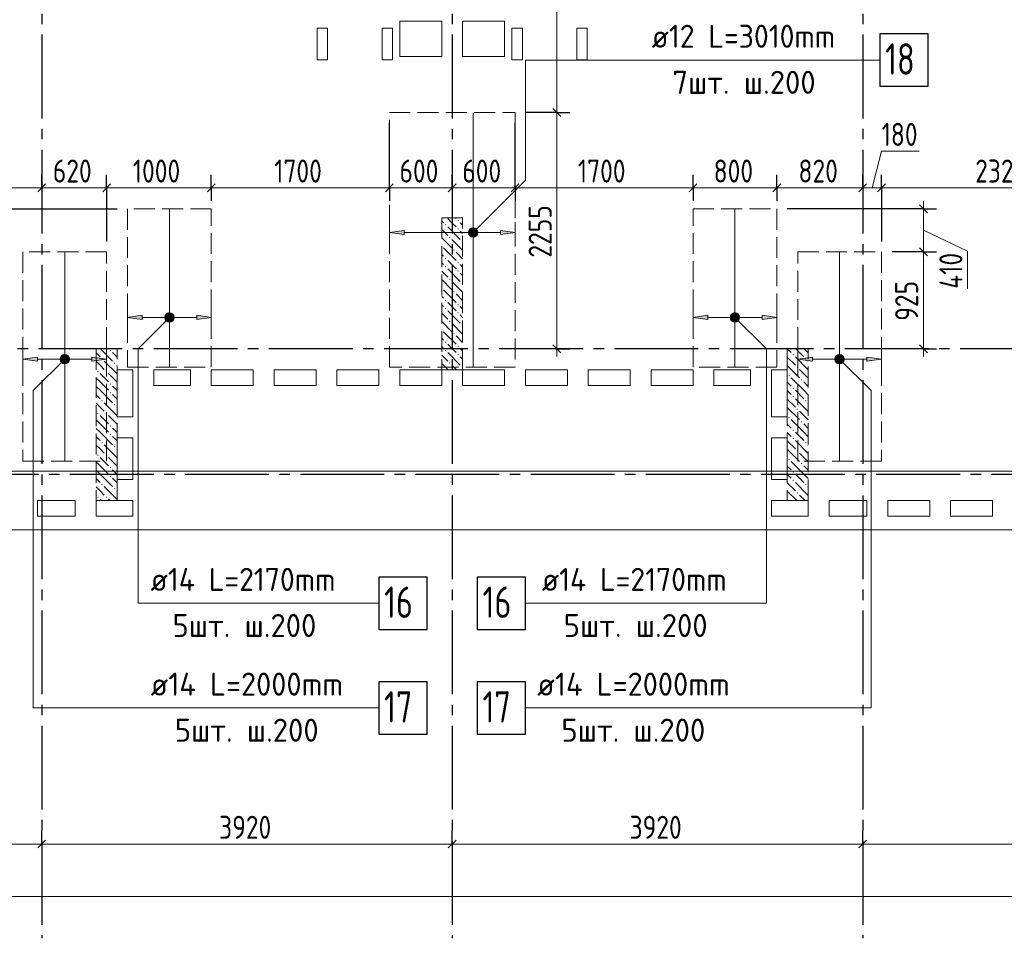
# Model space of a CAD drawing. Header units: millimetres. Extents: x 0 to 61017, y 0 to 42000.
# Tile 13 of 24: x 34630 to 44032, y 15970 to 24742. Entities that reach past the tile are written whole.
import ezdxf

# ---------------------------------------------------------------- set-up
doc = ezdxf.new("R2010")
doc.units = ezdxf.units.MM
doc.linetypes.add('______2', pattern=[270, 200, -70])
doc.linetypes.add('______5', pattern=[1100, 800, -100, 100, -100])
for name, color, linetype, lineweight in [('Standard', 7, 'Continuous', 25), ('ДОП Верх по У', 7, 'Continuous', 25), ('ЖБ Пилон', 180, 'Continuous', 25), ('Оси', 40, '______5', 18), ('Позиционная метка номер позиции', 7, 'Continuous', 13), ('Примечания', 7, 'Continuous', 25)]:
    doc.layers.add(name, color=color, linetype=linetype, lineweight=lineweight)
doc.layers.add('ЖБ Перекрытие верхний уровень', color=7, linetype='Continuous', lineweight=25, true_color=0xe0e0ff)
doc.styles.add('GOST 2.304-81', font='txt')
doc.styles.add('ISOCPEUR', font='txt')

msp = doc.modelspace()

# ---------------------------------------------------------------- hatches: boundary and pattern name
at = {"layer": 'ДОП Верх по У', "linetype": 'Continuous', "lineweight": 13, "transparency": 33554687}
for points in [[(38300, 22690), (38160, 22710), (38300, 22730)], [(35800, 21880), (35660, 21900), (35800, 21920)], [(41200, 21880), (41060, 21900), (41200, 21920)], [(34800, 21480), (34660, 21500), (34800, 21520)], [(42200, 21480), (42060, 21500), (42200, 21520)]]:
    msp.add_hatch(color=7, dxfattribs=at).paths.add_polyline_path(points, flags=16)
for points in [[(38927.7, 22691.3), (38927.7, 22728.8), (38922.5, 22710)], [(38927.7, 22728.8), (38941.2, 22677.8), (38941.2, 22742.3)], [(38927.7, 22728.8), (38927.7, 22691.3), (38941.2, 22677.8)], [(38941.2, 22742.3), (38960, 22672.5), (38960, 22747.5)], [(38941.2, 22742.3), (38941.2, 22677.8), (38960, 22672.5)], [(38960, 22747.5), (38960, 22672.5), (38978.7, 22677.8)], [(38960, 22747.5), (38978.7, 22677.8), (38978.7, 22742.3)], [(38978.7, 22742.3), (38978.7, 22677.8), (38992.2, 22691.3)], [(38978.7, 22742.3), (38992.2, 22691.3), (38992.2, 22728.8)], [(38992.2, 22728.8), (38992.2, 22691.3), (38997.5, 22710)], [(39220, 22690), (39360, 22710), (39220, 22730)], [(36027.7, 21881.2), (36027.7, 21918.8), (36022.5, 21900)], [(36027.7, 21918.8), (36041.2, 21867.7), (36041.2, 21932.3)], [(36027.7, 21918.8), (36027.7, 21881.2), (36041.2, 21867.7)], [(36041.2, 21932.3), (36060, 21862.5), (36060, 21937.5)], [(36041.2, 21932.3), (36041.2, 21867.7), (36060, 21862.5)], [(36060, 21937.5), (36060, 21862.5), (36078.7, 21867.7)], [(36060, 21937.5), (36078.7, 21867.7), (36078.7, 21932.3)], [(36078.7, 21932.3), (36078.7, 21867.7), (36092.2, 21881.2)], [(36078.7, 21932.3), (36092.2, 21881.2), (36092.2, 21918.8)], [(36092.2, 21918.8), (36092.2, 21881.2), (36097.5, 21900)], [(36320, 21880), (36460, 21900), (36320, 21920)], [(41427.7, 21881.2), (41427.7, 21918.8), (41422.5, 21900)], [(41427.7, 21918.8), (41441.2, 21867.7), (41441.2, 21932.3)], [(41427.7, 21918.8), (41427.7, 21881.2), (41441.2, 21867.7)], [(41441.2, 21932.3), (41460, 21862.5), (41460, 21937.5)], [(41441.2, 21932.3), (41441.2, 21867.7), (41460, 21862.5)], [(41460, 21937.5), (41460, 21862.5), (41478.7, 21867.7)], [(41460, 21937.5), (41478.7, 21867.7), (41478.7, 21932.3)], [(41478.7, 21932.3), (41478.7, 21867.7), (41492.2, 21881.2)], [(41478.7, 21932.3), (41492.2, 21881.2), (41492.2, 21918.8)], [(41492.2, 21918.8), (41492.2, 21881.2), (41497.5, 21900)], [(41720, 21880), (41860, 21900), (41720, 21920)], [(35027.7, 21518.8), (35041.2, 21467.7), (35041.2, 21532.3)], [(35041.2, 21532.3), (35060, 21462.5), (35060, 21537.5)], [(35041.2, 21532.3), (35041.2, 21467.7), (35060, 21462.5)], [(35060, 21537.5), (35060, 21462.5), (35078.7, 21467.7)], [(35060, 21537.5), (35078.7, 21467.7), (35078.7, 21532.3)], [(35078.7, 21532.3), (35078.7, 21467.7), (35092.2, 21481.2)], [(35078.7, 21532.3), (35092.2, 21481.2), (35092.2, 21518.8)], [(42427.7, 21518.8), (42441.2, 21467.7), (42441.2, 21532.3)], [(42441.2, 21532.3), (42460, 21462.5), (42460, 21537.5)], [(42441.2, 21532.3), (42441.2, 21467.7), (42460, 21462.5)], [(42460, 21537.5), (42460, 21462.5), (42478.7, 21467.7)], [(42460, 21537.5), (42478.7, 21467.7), (42478.7, 21532.3)], [(42478.7, 21532.3), (42478.7, 21467.7), (42492.2, 21481.2)], [(42478.7, 21532.3), (42492.2, 21481.2), (42492.2, 21518.8)], [(35027.7, 21481.2), (35027.7, 21518.8), (35022.5, 21500)], [(35027.7, 21518.8), (35027.7, 21481.2), (35041.2, 21467.7)], [(35092.2, 21518.8), (35092.2, 21481.2), (35097.5, 21500)], [(35320, 21480), (35460, 21500), (35320, 21520)], [(42427.7, 21481.2), (42427.7, 21518.8), (42422.5, 21500)], [(42427.7, 21518.8), (42427.7, 21481.2), (42441.2, 21467.7)], [(42492.2, 21518.8), (42492.2, 21481.2), (42497.5, 21500)], [(42720, 21480), (42860, 21500), (42720, 21520)]]:
    msp.add_hatch(color=7, dxfattribs=at).paths.add_polyline_path(points)
at = {"layer": 'ЖБ Пилон', "linetype": 'Continuous', "lineweight": 18, "transparency": 33554687}
for points in [[(38690.5, 22783.1), (38696.9, 22789.6), (38703.4, 22783.1), (38696.9, 22776.6)], [(38810.4, 22823.1), (38816.9, 22829.6), (38823.4, 22823.1), (38816.9, 22816.6)], [(38730.5, 22663.1), (38737, 22669.6), (38743.5, 22663.1), (38737, 22656.6)], [(38810.4, 22743.1), (38816.9, 22749.6), (38823.4, 22743.1), (38816.9, 22736.6)], [(38660, 22586.6), (38663.5, 22583.1), (38660, 22579.7)], [(38850.5, 22623.1), (38857, 22629.6), (38860, 22626.6), (38860, 22619.7), (38857, 22616.6)], [(38770.5, 22543.1), (38777, 22549.6), (38783.4, 22543.1), (38777, 22536.6)], [(38690.5, 22463.1), (38696.9, 22469.6), (38703.4, 22463.1), (38696.9, 22456.6)], [(38690.5, 22383.1), (38696.9, 22389.6), (38703.4, 22383.1), (38696.9, 22376.6)], [(38810.4, 22423.1), (38816.9, 22429.6), (38823.4, 22423.1), (38816.9, 22416.6)], [(38810.4, 22343.1), (38816.9, 22349.6), (38823.4, 22343.1), (38816.9, 22336.6)], [(38730.5, 22263.1), (38737, 22269.6), (38743.5, 22263.1), (38737, 22256.6)], [(38850.5, 22223.1), (38857, 22229.6), (38860, 22226.6), (38860, 22219.7), (38857, 22216.6)], [(38660, 22186.6), (38663.5, 22183.1), (38660, 22179.7)], [(38770.5, 22143.1), (38777, 22149.6), (38783.4, 22143.1), (38777, 22136.6)], [(38690.5, 22063.1), (38696.9, 22069.6), (38703.4, 22063.1), (38696.9, 22056.6)], [(38810.4, 22023.1), (38816.9, 22029.6), (38823.4, 22023.1), (38816.9, 22016.6)], [(38690.5, 21983.1), (38696.9, 21989.6), (38703.4, 21983.1), (38696.9, 21976.6)], [(38810.4, 21943.1), (38816.9, 21949.6), (38823.4, 21943.1), (38816.9, 21936.6)], [(38730.5, 21863.1), (38737, 21869.6), (38743.5, 21863.1), (38737, 21856.6)], [(38850.5, 21823.1), (38857, 21829.6), (38860, 21826.6), (38860, 21819.7), (38857, 21816.6)], [(38660, 21786.6), (38663.5, 21783.1), (38660, 21779.7)], [(38770.5, 21743.1), (38777, 21749.6), (38783.4, 21743.1), (38777, 21736.6)], [(38690.5, 21663.1), (38696.9, 21669.6), (38703.4, 21663.1), (38696.9, 21656.6)], [(38810.4, 21623.1), (38816.9, 21629.6), (38823.4, 21623.1), (38816.9, 21616.6)], [(35490.5, 21583.1), (35496.9, 21589.6), (35503.4, 21583.1), (35496.9, 21576.6)], [(38690.5, 21583.1), (38696.9, 21589.6), (38703.4, 21583.1), (38696.9, 21576.6)], [(38810.4, 21543.1), (38816.9, 21549.6), (38823.4, 21543.1), (38816.9, 21536.6)], [(42010.4, 21543.1), (42016.9, 21549.6), (42023.4, 21543.1), (42016.9, 21536.6)], [(35410.4, 21503.1), (35416.9, 21509.6), (35423.4, 21503.1), (35416.9, 21496.6)], [(35530.5, 21463.1), (35537, 21469.6), (35543.5, 21463.1), (35537, 21456.6)], [(38730.5, 21463.1), (38737, 21469.6), (38743.5, 21463.1), (38737, 21456.6)], [(42130.5, 21503.1), (42137, 21509.6), (42143.5, 21503.1), (42137, 21496.6)], [(35370.5, 21383.1), (35377, 21389.6), (35383.4, 21383.1), (35377, 21376.6)], [(35450.5, 21383.1), (35457, 21389.6), (35463.5, 21383.1), (35457, 21376.6)], [(38850.5, 21423.1), (38857, 21429.6), (38860, 21426.6), (38860, 21419.7), (38857, 21416.6)], [(41970.5, 21343.1), (41977, 21349.6), (41983.4, 21343.1), (41977, 21336.6)], [(42050.5, 21423.1), (42057, 21429.6), (42063.5, 21423.1), (42057, 21416.6)], [(35490.5, 21263.1), (35496.9, 21269.6), (35503.4, 21263.1), (35496.9, 21256.6)], [(42090.5, 21303.1), (42096.9, 21309.6), (42103.4, 21303.1), (42096.9, 21296.6)], [(35490.5, 21183.1), (35496.9, 21189.6), (35503.4, 21183.1), (35496.9, 21176.6)], [(42010.4, 21223.1), (42016.9, 21229.6), (42023.4, 21223.1), (42016.9, 21216.6)], [(35410.4, 21103.1), (35416.9, 21109.6), (35423.4, 21103.1), (35416.9, 21096.6)], [(35530.5, 21063.1), (35537, 21069.6), (35543.5, 21063.1), (35537, 21056.6)], [(42010.4, 21143.1), (42016.9, 21149.6), (42023.4, 21143.1), (42016.9, 21136.6)], [(42130.5, 21103.1), (42137, 21109.6), (42143.5, 21103.1), (42137, 21096.6)], [(35370.5, 20983.1), (35377, 20989.6), (35383.4, 20983.1), (35377, 20976.6)], [(35450.5, 20983.1), (35457, 20989.6), (35463.5, 20983.1), (35457, 20976.6)], [(42050.5, 21023.1), (42057, 21029.6), (42063.5, 21023.1), (42057, 21016.6)], [(41970.5, 20943.1), (41977, 20949.6), (41983.4, 20943.1), (41977, 20936.6)], [(42090.5, 20903.1), (42096.9, 20909.6), (42103.4, 20903.1), (42096.9, 20896.6)], [(35490.5, 20863.1), (35496.9, 20869.6), (35503.4, 20863.1), (35496.9, 20856.6)], [(35490.5, 20783.1), (35496.9, 20789.6), (35503.4, 20783.1), (35496.9, 20776.6)], [(42010.4, 20823.1), (42016.9, 20829.6), (42023.4, 20823.1), (42016.9, 20816.6)], [(35410.4, 20703.1), (35416.9, 20709.6), (35423.4, 20703.1), (35416.9, 20696.6)], [(42010.4, 20743.1), (42016.9, 20749.6), (42023.4, 20743.1), (42016.9, 20736.6)], [(42130.5, 20703.1), (42137, 20709.6), (42143.5, 20703.1), (42137, 20696.6)], [(35530.5, 20663.1), (35537, 20669.6), (35543.5, 20663.1), (35537, 20656.6)], [(42050.5, 20623.1), (42057, 20629.6), (42063.5, 20623.1), (42057, 20616.6)], [(35370.5, 20583.1), (35377, 20589.6), (35383.4, 20583.1), (35377, 20576.6)], [(35450.5, 20583.1), (35457, 20589.6), (35463.5, 20583.1), (35457, 20576.6)], [(41970.5, 20543.1), (41977, 20549.6), (41983.4, 20543.1), (41977, 20536.6)], [(42090.5, 20503.1), (42096.9, 20509.6), (42103.4, 20503.1), (42096.9, 20496.6)], [(35490.5, 20463.1), (35496.9, 20469.6), (35503.4, 20463.1), (35496.9, 20456.6)], [(42010.4, 20423.1), (42016.9, 20429.6), (42023.4, 20423.1), (42016.9, 20416.6)], [(35410.4, 20303.1), (35416.9, 20309.6), (35423.4, 20303.1), (35416.9, 20296.6)], [(35490.5, 20383.1), (35496.9, 20389.6), (35503.4, 20383.1), (35496.9, 20376.6)], [(42010.4, 20343.1), (42016.9, 20349.6), (42023.4, 20343.1), (42016.9, 20336.6)], [(42130.5, 20303.1), (42137, 20309.6), (42143.5, 20303.1), (42137, 20296.6)], [(35530.5, 20263.1), (35537, 20269.6), (35543.5, 20263.1), (35537, 20256.6)], [(42050.5, 20223.1), (42057, 20229.6), (42063.5, 20223.1), (42057, 20216.6)], [(35370.5, 20183.1), (35377, 20189.6), (35383.4, 20183.1), (35377, 20176.6)], [(35450.5, 20183.1), (35457, 20189.6), (35463.5, 20183.1), (35457, 20176.6)]]:
    msp.add_hatch(color=7, dxfattribs=at).paths.add_polyline_path(points, flags=16)
at = {"layer": 'Позиционная метка номер позиции', "linetype": 'Continuous', "lineweight": 13, "transparency": 33554687}
for points in [[(38916.7, 22721.5), (38991.8, 22678.2), (38928.2, 22741.8)], [(38916.7, 22698.5), (38971.4, 22666.7), (38916.7, 22721.5)], [(38916.7, 22721.5), (38971.4, 22666.7), (38991.8, 22678.2)], [(38948.5, 22666.7), (38916.7, 22698.5), (38928.2, 22678.2)], [(38916.7, 22698.5), (38948.5, 22666.7), (38971.4, 22666.7)], [(38928.2, 22741.8), (39003.3, 22698.5), (38948.5, 22753.3)], [(38928.2, 22741.8), (38991.8, 22678.2), (39003.3, 22698.5)], [(38948.5, 22753.3), (39003.3, 22698.5), (39003.3, 22721.5)], [(38948.5, 22753.3), (39003.3, 22721.5), (38971.4, 22753.3)], [(38971.4, 22753.3), (39003.3, 22721.5), (38991.8, 22741.8)], [(36091.8, 21868.2), (36028.2, 21931.8), (36016.7, 21911.5)], [(36091.8, 21868.2), (36016.7, 21911.5), (36071.4, 21856.7)], [(36071.4, 21856.7), (36016.7, 21911.5), (36016.7, 21888.5)], [(36103.3, 21888.5), (36048.5, 21943.3), (36028.2, 21931.8)], [(36103.3, 21888.5), (36028.2, 21931.8), (36091.8, 21868.2)], [(36103.3, 21911.5), (36071.4, 21943.3), (36048.5, 21943.3)], [(36103.3, 21911.5), (36048.5, 21943.3), (36103.3, 21888.5)], [(36071.4, 21943.3), (36103.3, 21911.5), (36091.8, 21931.8)], [(41416.7, 21911.5), (41448.5, 21943.3), (41428.2, 21931.8)], [(41448.5, 21943.3), (41416.7, 21911.5), (41416.7, 21888.5)], [(41448.5, 21943.3), (41416.7, 21888.5), (41471.4, 21943.3)], [(41471.4, 21943.3), (41416.7, 21888.5), (41428.2, 21868.2)], [(41471.4, 21943.3), (41428.2, 21868.2), (41491.8, 21931.8)], [(41491.8, 21931.8), (41428.2, 21868.2), (41448.5, 21856.7)], [(41491.8, 21931.8), (41448.5, 21856.7), (41503.3, 21911.5)], [(41503.3, 21911.5), (41448.5, 21856.7), (41471.4, 21856.7)], [(41503.3, 21911.5), (41471.4, 21856.7), (41503.3, 21888.5)], [(36071.4, 21856.7), (36016.7, 21888.5), (36048.5, 21856.7)], [(36048.5, 21856.7), (36016.7, 21888.5), (36028.2, 21868.2)], [(41503.3, 21888.5), (41471.4, 21856.7), (41491.8, 21868.2)], [(35091.8, 21468.2), (35028.2, 21531.8), (35016.7, 21511.5)], [(35103.3, 21488.5), (35048.5, 21543.3), (35028.2, 21531.8)], [(35103.3, 21488.5), (35028.2, 21531.8), (35091.8, 21468.2)], [(35103.3, 21511.5), (35071.4, 21543.3), (35048.5, 21543.3)], [(35103.3, 21511.5), (35048.5, 21543.3), (35103.3, 21488.5)], [(35071.4, 21543.3), (35103.3, 21511.5), (35091.8, 21531.8)], [(42416.7, 21511.5), (42448.5, 21543.3), (42428.2, 21531.8)], [(42448.5, 21543.3), (42416.7, 21511.5), (42416.7, 21488.5)], [(42448.5, 21543.3), (42416.7, 21488.5), (42471.4, 21543.3)], [(42471.4, 21543.3), (42416.7, 21488.5), (42428.2, 21468.2)], [(42471.4, 21543.3), (42428.2, 21468.2), (42491.8, 21531.8)], [(42491.8, 21531.8), (42428.2, 21468.2), (42448.5, 21456.7)], [(42491.8, 21531.8), (42448.5, 21456.7), (42503.3, 21511.5)], [(35091.8, 21468.2), (35016.7, 21511.5), (35071.4, 21456.7)], [(35071.4, 21456.7), (35016.7, 21511.5), (35016.7, 21488.5)], [(35071.4, 21456.7), (35016.7, 21488.5), (35048.5, 21456.7)], [(35048.5, 21456.7), (35016.7, 21488.5), (35028.2, 21468.2)], [(42503.3, 21511.5), (42448.5, 21456.7), (42471.4, 21456.7)], [(42503.3, 21511.5), (42471.4, 21456.7), (42503.3, 21488.5)], [(42503.3, 21488.5), (42471.4, 21456.7), (42491.8, 21468.2)]]:
    msp.add_hatch(color=7, dxfattribs=at).paths.add_polyline_path(points)

# ---------------------------------------------------------------- linework, layer by layer
at = {"layer": 'Standard', "color": 7, "linetype": 'Continuous', "lineweight": 13, "transparency": 33554687}
for p, q in [((39760, 26269), (39760, 23857)), ((39760, 23857), (39760, 21600)), ((42770, 23137), (42860, 23487)), ((42860, 23487), (43219.7, 23487)), ((32340, 23137), (34840, 23137)), ((34840, 23137), (35460, 23137)), ((35460, 23137), (36460, 23137)), ((36460, 23137), (38160, 23137)), ((38160, 23137), (38760, 23137)), ((38760, 23137), (39360, 23137)), ((39360, 23137), (41060, 23137)), ((41060, 23137), (41860, 23137)), ((41860, 23137), (42680, 23137)), ((42680, 23137), (42860, 23137)), ((42860, 23137), (45180, 23137)), ((43260, 22937), (43260, 23012)), ((43260, 22937), (43260, 22525)), ((43260, 22731), (43682.4, 22532.4)), ((43682.4, 22532.4), (43682.4, 22172.7)), ((39760, 21600), (39760, 21525)), ((43260, 21600), (43260, 21525)), ((31540, 16870), (34840, 16870)), ((34840, 16870), (38760, 16870)), ((38760, 16870), (42680, 16870)), ((42680, 16870), (45980, 16870)), ((49280, 16370), (7200, 16370))]:
    msp.add_line(p, q, dxfattribs=at)
at = {"layer": 'Standard', "color": 7, "linetype": 'Continuous', "lineweight": 25, "transparency": 33554687}
for p, q in [((39722.5, 23894.5), (39797.5, 23819.5)), ((34802.5, 23099.5), (34877.5, 23174.5)), ((35422.5, 23099.5), (35497.5, 23174.5)), ((36422.5, 23099.5), (36497.5, 23174.5)), ((38122.5, 23099.5), (38197.5, 23174.5)), ((38722.5, 23099.5), (38797.5, 23174.5)), ((39322.5, 23099.5), (39397.5, 23174.5)), ((41022.5, 23099.5), (41097.5, 23174.5)), ((41822.5, 23099.5), (41897.5, 23174.5)), ((42642.5, 23099.5), (42717.5, 23174.5)), ((42822.5, 23099.5), (42897.5, 23174.5)), ((43222.5, 22974.5), (43297.5, 22899.5)), ((43222.5, 22562.5), (43297.5, 22487.5)), ((39722.5, 21637.5), (39797.5, 21562.5)), ((43222.5, 21637.5), (43297.5, 21562.5)), ((34802.5, 16832.5), (34877.5, 16907.5)), ((38722.5, 16832.5), (38797.5, 16907.5)), ((42642.5, 16832.5), (42717.5, 16907.5))]:
    msp.add_line(p, q, dxfattribs=at)
at = {"layer": 'Standard', "color": 251, "linetype": 'Continuous', "lineweight": -3, "true_color": 0x656565, "transparency": 33554687}
for p, q in [((39760, 23857), (39635, 23857)), ((39760, 23857), (39885, 23857)), ((34840, 23137), (34840, 23262)), ((35460, 23137), (35460, 23262)), ((36460, 23137), (36460, 23262)), ((38160, 23137), (38160, 23262)), ((38760, 23137), (38760, 23262)), ((39360, 23137), (39360, 23262)), ((41060, 23137), (41060, 23262)), ((41860, 23137), (41860, 23262)), ((42680, 23137), (42680, 23262)), ((42860, 23137), (42860, 23262)), ((34840, 23137), (34840, 23012)), ((34840, 23137), (34840, 22994.7)), ((35460, 23137), (35460, 23012)), ((35460, 23137), (35460, 22625)), ((36460, 23137), (36460, 23012)), ((36460, 23137), (36460, 23037)), ((38160, 23137), (38160, 23012)), ((38760, 23137), (38760, 23012)), ((38760, 23137), (38760, 23137)), ((39360, 23137), (39360, 23012)), ((41060, 23137), (41060, 23012)), ((41060, 23137), (41060, 23037)), ((41860, 23137), (41860, 23012)), ((41860, 23137), (41860, 23037)), ((42680, 23137), (42680, 23012)), ((42680, 23137), (42680, 23137)), ((42860, 23137), (42860, 23012)), ((42860, 23137), (42860, 22625)), ((43260, 22937), (41960, 22937)), ((43260, 22937), (43135, 22937)), ((43260, 22937), (43385, 22937)), ((43260, 22525), (42960, 22525)), ((43260, 22525), (43135, 22525)), ((43260, 22525), (43385, 22525)), ((39760, 21600), (39460, 21600)), ((39760, 21600), (39635, 21600)), ((39760, 21600), (39885, 21600)), ((43260, 21600), (42960, 21600)), ((43260, 21600), (43135, 21600)), ((43260, 21600), (43385, 21600)), ((34840, 16870), (34840, 16995)), ((38760, 16870), (38760, 16995)), ((42680, 16870), (42680, 16995)), ((34840, 16870), (34840, 16745)), ((34840, 16870), (34840, 16417.8)), ((38760, 16870), (38760, 16745)), ((38760, 16870), (38760, 16417.8)), ((42680, 16870), (42680, 16745)), ((42680, 16870), (42680, 16417.8))]:
    msp.add_line(p, q, dxfattribs=at)
at = {"layer": 'Standard', "color": 254, "linetype": 'Continuous', "lineweight": 18, "true_color": 0xc4c4ff, "transparency": 33554687}
msp.add_lwpolyline([(7300, 20432), (49180, 20432), (49180, 37201), (7300, 37201), (7300, 20432)], dxfattribs=at)
at = {"layer": 'Standard', "color": 251, "linetype": 'Continuous', "lineweight": -3, "true_color": 0x656565, "transparency": 33554687}
for points in [[(39760, 23857), (39743, 23857), (39743, 23857), (39460, 23857)], [(38160, 23137), (38160, 23154), (38160, 23154), (38160, 23154), (38160, 23154), (38160, 23154), (38160, 23154), (38160, 23154), (38160, 23154), (38160, 23154), (38160, 23154), (38160, 23154), (38160, 23154), (38160, 23154), (38160, 23154), (38160, 23154), (38160, 23154), (38160, 23154), (38160, 23154), (38160, 23154), (38160, 23154), (38160, 23458), (38160, 23458), (38160, 23757)], [(39360, 23137), (39360, 23154), (39360, 23154), (39360, 23154), (39360, 23154), (39360, 23154), (39360, 23154), (39360, 23154), (39360, 23154), (39360, 23154), (39360, 23154), (39360, 23154), (39360, 23154), (39360, 23154), (39360, 23154), (39360, 23154), (39360, 23154), (39360, 23469.8), (39360, 23469.8), (39360, 23757)], [(34260, 22937), (34861.1, 22937), (34861.1, 22937), (35560, 22937)]]:
    msp.add_lwpolyline(points, dxfattribs=at)
at = {"layer": 'Standard', "color": 7, "linetype": 'Continuous', "lineweight": 13, "transparency": 33554687}
msp.add_lwpolyline([(43260, 22525), (43260, 21785.3), (43260, 21785.3), (43260, 21600)], dxfattribs=at)
at = {"layer": 'ДОП Верх по У', "color": 7, "linetype": 'Continuous', "lineweight": 13, "transparency": 33554687}
for p, q in [((40644.7, 24357), (42686.7, 24357)), ((35860, 19170), (37924, 19170)), ((39596, 19170), (41660, 19170)), ((35860, 18170), (37968, 18170)), ((39552, 18170), (41660, 18170))]:
    msp.add_line(p, q, dxfattribs=at)
at = {"layer": 'ДОП Верх по У', "color": 7, "linetype": 'Continuous', "lineweight": 18, "transparency": 33554687}
for p, q in [((38960, 23851), (38960, 21431)), ((36060, 22932), (36060, 21432)), ((41460, 22932), (41460, 21432)), ((35060, 22518), (35060, 20532)), ((42460, 22518), (42460, 20532))]:
    msp.add_line(p, q, dxfattribs=at)
at = {"layer": 'ДОП Верх по У', "color": 251, "linetype": 'Continuous', "lineweight": 13, "true_color": 0x494949, "transparency": 33554687}
for p, q in [((38160, 22710), (38160, 22810)), ((39360, 22710), (39360, 22810)), ((38160, 22710), (38300, 22730)), ((38300, 22690), (38160, 22710)), ((38160, 22710), (38160, 22610)), ((38160, 22710), (38160, 22710)), ((38300, 22730), (38300, 22690)), ((38300, 22710), (38930, 22710)), ((38960, 22747.5), (38960, 22747.5)), ((38960, 22672.5), (38960, 22672.5)), ((38990, 22710), (39220, 22710)), ((39360, 22710), (39220, 22730)), ((39220, 22730), (39220, 22690)), ((39220, 22690), (39360, 22710)), ((39360, 22710), (39360, 22610)), ((39360, 22710), (39360, 22710)), ((35660, 21900), (35660, 22000)), ((35660, 21900), (35800, 21920)), ((35800, 21920), (35800, 21880)), ((36060, 21937.5), (36060, 21937.5)), ((36460, 21900), (36320, 21920)), ((36320, 21920), (36320, 21880)), ((36460, 21900), (36460, 22000)), ((41060, 21900), (41060, 22000)), ((41060, 21900), (41200, 21920)), ((41200, 21920), (41200, 21880)), ((41460, 21937.5), (41460, 21937.5)), ((41860, 21900), (41720, 21920)), ((41720, 21920), (41720, 21880)), ((41860, 21900), (41860, 22000)), ((35800, 21880), (35660, 21900)), ((35660, 21900), (35660, 21800)), ((35660, 21900), (35660, 21900)), ((35800, 21900), (36030, 21900)), ((36060, 21862.5), (36060, 21862.5)), ((36090, 21900), (36320, 21900)), ((36320, 21880), (36460, 21900)), ((36460, 21900), (36460, 21800)), ((36460, 21900), (36460, 21900)), ((41200, 21880), (41060, 21900)), ((41060, 21900), (41060, 21800)), ((41060, 21900), (41060, 21900)), ((41200, 21900), (41430, 21900)), ((41460, 21862.5), (41460, 21862.5)), ((41490, 21900), (41720, 21900)), ((41720, 21880), (41860, 21900)), ((41860, 21900), (41860, 21800)), ((41860, 21900), (41860, 21900)), ((34660, 21500), (34660, 21600)), ((35060, 21537.5), (35060, 21537.5)), ((35460, 21500), (35460, 21600)), ((42060, 21500), (42060, 21600)), ((42460, 21537.5), (42460, 21537.5)), ((42860, 21500), (42860, 21600)), ((34660, 21500), (34800, 21520)), ((34800, 21480), (34660, 21500)), ((34660, 21500), (34660, 21400)), ((34660, 21500), (34660, 21500)), ((34800, 21520), (34800, 21480)), ((34800, 21500), (35030, 21500)), ((35060, 21462.5), (35060, 21462.5)), ((35090, 21500), (35320, 21500)), ((35460, 21500), (35320, 21520)), ((35320, 21520), (35320, 21480)), ((35320, 21480), (35460, 21500)), ((35460, 21500), (35460, 21400)), ((35460, 21500), (35460, 21500)), ((42060, 21500), (42200, 21520)), ((42200, 21480), (42060, 21500)), ((42060, 21500), (42060, 21400)), ((42060, 21500), (42060, 21500)), ((42200, 21520), (42200, 21480)), ((42200, 21500), (42430, 21500)), ((42460, 21462.5), (42460, 21462.5)), ((42490, 21500), (42720, 21500)), ((42860, 21500), (42720, 21520)), ((42720, 21520), (42720, 21480)), ((42720, 21480), (42860, 21500)), ((42860, 21500), (42860, 21400)), ((42860, 21500), (42860, 21500))]:
    msp.add_line(p, q, dxfattribs=at)
at = {"layer": 'ДОП Верх по У', "color": 7, "linetype": 'Continuous', "lineweight": 25, "transparency": 33554687}
for points in [[(42844.7, 24107), (43304.7, 24107), (43304.7, 24607), (42844.7, 24607), (42844.7, 24107)], [(38060, 18920), (38520, 18920), (38520, 19420), (38060, 19420), (38060, 18920)], [(39000, 18920), (39460, 18920), (39460, 19420), (39000, 19420), (39000, 18920)], [(38060, 17920), (38520, 17920), (38520, 18420), (38060, 18420), (38060, 17920)], [(39000, 17920), (39460, 17920), (39460, 18420), (39000, 18420), (39000, 17920)]]:
    msp.add_lwpolyline(points, dxfattribs=at)
at = {"layer": 'ДОП Верх по У', "color": 251, "linetype": 'Continuous', "lineweight": 13, "true_color": 0x494949, "transparency": 33554687}
for centre in [(38960, 22710), (36060, 21900), (41460, 21900), (35060, 21500), (42460, 21500)]:
    msp.add_circle(centre, 37.5, dxfattribs=at)
at = {"layer": 'ЖБ Перекрытие верхний уровень', "color": 7, "linetype": 'Continuous', "lineweight": 18, "transparency": 33554687}
for p, q in [((38660, 24730), (38260, 24730)), ((38260, 24730), (38260, 24390)), ((38660, 24390), (38660, 24730)), ((39260, 24730), (38860, 24730)), ((38860, 24730), (38860, 24390)), ((39260, 24390), (39260, 24730)), ((37570, 24660), (37470, 24660)), ((37470, 24660), (37470, 24360)), ((37570, 24360), (37570, 24660)), ((38190, 24660), (38090, 24660)), ((38090, 24660), (38090, 24360)), ((38190, 24360), (38190, 24660)), ((39430, 24660), (39330, 24660)), ((39330, 24660), (39330, 24360)), ((39430, 24360), (39430, 24660)), ((40050, 24660), (39950, 24660)), ((39950, 24660), (39950, 24360)), ((40050, 24360), (40050, 24660)), ((37470, 24360), (37570, 24360)), ((38090, 24360), (38190, 24360)), ((38260, 24390), (38660, 24390)), ((38860, 24390), (39260, 24390)), ((39330, 24360), (39430, 24360)), ((39950, 24360), (40050, 24360)), ((35560, 20950), (35560, 21400)), ((35560, 21400), (35710, 21400)), ((35710, 21400), (35710, 20950)), ((35910, 21250), (35910, 21400)), ((35910, 21400), (36260, 21400)), ((36260, 21400), (36260, 21250)), ((36460, 21250), (36460, 21400)), ((36460, 21400), (36860, 21400)), ((36860, 21400), (36860, 21250)), ((37060, 21400), (37460, 21400)), ((37060, 21250), (37060, 21400)), ((37460, 21400), (37460, 21250)), ((37660, 21250), (37660, 21400)), ((37660, 21400), (38060, 21400)), ((38060, 21400), (38060, 21250)), ((38260, 21400), (38660, 21400)), ((38260, 21250), (38260, 21400)), ((38660, 21400), (38660, 21250)), ((38860, 21250), (38860, 21400)), ((38860, 21400), (39260, 21400)), ((39260, 21400), (39260, 21250)), ((39460, 21400), (39860, 21400)), ((39460, 21250), (39460, 21400)), ((39860, 21400), (39860, 21250)), ((40060, 21250), (40060, 21400)), ((40060, 21400), (40460, 21400)), ((40460, 21400), (40460, 21250)), ((40660, 21250), (40660, 21400)), ((40660, 21400), (41060, 21400)), ((41060, 21400), (41060, 21250)), ((41260, 21250), (41260, 21400)), ((41260, 21400), (41610, 21400)), ((41610, 21400), (41610, 21250)), ((41810, 20950), (41810, 21400)), ((41810, 21400), (41960, 21400)), ((41960, 21400), (41960, 20950)), ((36260, 21250), (35910, 21250)), ((36860, 21250), (36460, 21250)), ((37460, 21250), (37060, 21250)), ((38060, 21250), (37660, 21250)), ((38660, 21250), (38260, 21250)), ((39260, 21250), (38860, 21250)), ((39860, 21250), (39460, 21250)), ((40460, 21250), (40060, 21250)), ((41060, 21250), (40660, 21250)), ((41610, 21250), (41260, 21250)), ((35710, 20950), (35560, 20950)), ((41960, 20950), (41810, 20950)), ((35560, 20750), (35710, 20750)), ((35560, 20350), (35560, 20750)), ((35710, 20750), (35710, 20350)), ((41810, 20350), (41810, 20750)), ((41810, 20750), (41960, 20750)), ((41960, 20750), (41960, 20350)), ((35710, 20350), (35560, 20350)), ((41960, 20350), (41810, 20350)), ((34800, 20150), (35160, 20150)), ((34800, 20000), (34800, 20150)), ((35160, 20150), (35160, 20000)), ((35360, 20000), (35360, 20150)), ((35360, 20150), (35710, 20150)), ((35710, 20150), (35710, 20000)), ((41810, 20000), (41810, 20150)), ((41810, 20150), (42160, 20150)), ((42160, 20150), (42160, 20000)), ((42360, 20000), (42360, 20150)), ((42360, 20150), (42720, 20150)), ((42720, 20150), (42720, 20000)), ((42920, 20150), (43320, 20150)), ((42920, 20000), (42920, 20150)), ((43320, 20150), (43320, 20000)), ((43520, 20150), (43920, 20150)), ((43520, 20000), (43520, 20150)), ((43920, 20150), (43920, 20000)), ((35160, 20000), (34800, 20000)), ((35710, 20000), (35360, 20000)), ((42160, 20000), (41810, 20000)), ((42720, 20000), (42360, 20000)), ((43320, 20000), (42920, 20000)), ((43920, 20000), (43520, 20000)), ((28240, 19870), (49710, 19870))]:
    msp.add_line(p, q, dxfattribs=at)
at = {"layer": 'ЖБ Пилон', "color": 253, "linetype": '______2', "lineweight": 13, "true_color": 0xa0a0a0, "transparency": 33554687}
for p, q in [((38660, 22850), (38660, 21400)), ((38860, 22850), (38660, 22850)), ((38860, 21400), (38860, 22850)), ((35360, 21600), (35360, 20150)), ((35560, 21600), (35360, 21600)), ((35560, 20150), (35560, 21600)), ((41960, 21600), (41960, 20150)), ((42160, 21600), (41960, 21600)), ((42160, 20150), (42160, 21600)), ((38660, 21400), (38860, 21400)), ((35360, 20150), (35560, 20150)), ((41960, 20150), (42160, 20150))]:
    msp.add_line(p, q, dxfattribs=at)
at = {"layer": 'ЖБ Пилон', "color": 9, "linetype": 'Continuous', "lineweight": 18, "true_color": 0xc7c7c7, "transparency": 33554687}
for p, q in [((38790.1, 22850), (38796.9, 22843.1)), ((38660, 22820.1), (38677, 22803.1)), ((38757, 22803.1), (38716.9, 22843.1)), ((38716.9, 22763.1), (38837, 22643.1)), ((38796.9, 22763.1), (38757, 22803.1)), ((38837, 22803.1), (38860, 22780.1)), ((38660, 22740.1), (38716.9, 22683.1)), ((38660, 22660.1), (38757, 22563.1)), ((38837, 22723.1), (38860, 22700.1)), ((38757, 22643.1), (38860, 22540.1)), ((38660, 22500.1), (38677, 22483.1)), ((38677, 22563.1), (38796.9, 22443.1)), ((38860, 22460.1), (38796.9, 22523.1)), ((38660, 22420.1), (38677, 22403.1)), ((38757, 22403.1), (38716.9, 22443.1)), ((38796.9, 22363.1), (38757, 22403.1)), ((38837, 22403.1), (38860, 22380.1)), ((38660, 22340.1), (38716.9, 22283.1)), ((38716.9, 22363.1), (38837, 22243.1)), ((38837, 22323.1), (38860, 22300.1)), ((38660, 22260.1), (38757, 22163.1)), ((38757, 22243.1), (38860, 22140.1)), ((38660, 22100.1), (38677, 22083.1)), ((38677, 22163.1), (38796.9, 22043.1)), ((38860, 22060.1), (38796.9, 22123.1)), ((38660, 22020.1), (38677, 22003.1)), ((38757, 22003.1), (38716.9, 22043.1)), ((38796.9, 21963.1), (38757, 22003.1)), ((38837, 22003.1), (38860, 21980.1)), ((38660, 21940.1), (38716.9, 21883.1)), ((38716.9, 21963.1), (38837, 21843.1)), ((38837, 21923.1), (38860, 21900.1)), ((38660, 21860.1), (38757, 21763.1)), ((38757, 21843.1), (38860, 21740.1)), ((38677, 21763.1), (38796.9, 21643.1)), ((38860, 21660.1), (38796.9, 21723.1)), ((38660, 21700.1), (38677, 21683.1)), ((38757, 21603.1), (38716.9, 21643.1)), ((35360, 21560.1), (35396.9, 21523.1)), ((35400.1, 21600), (35516.9, 21483.1)), ((35516.9, 21563.1), (35560, 21520.1)), ((38660, 21620.1), (38677, 21603.1)), ((38660, 21540.1), (38716.9, 21483.1)), ((38716.9, 21563.1), (38837, 21443.1)), ((38796.9, 21563.1), (38757, 21603.1)), ((38837, 21603.1), (38860, 21580.1)), ((41996.9, 21563.1), (41960.1, 21600)), ((42040.1, 21600), (42116.9, 21523.1)), ((42120.1, 21600), (42160, 21560.1)), ((35396.9, 21443.1), (35360, 21480.1)), ((35437, 21403.1), (35396.9, 21443.1)), ((35437, 21483.1), (35557, 21363.1)), ((35557, 21443.1), (35560, 21440.1)), ((38660, 21460.1), (38720.1, 21400)), ((38757, 21443.1), (38800.1, 21400)), ((38837, 21523.1), (38860, 21500.1)), ((41960, 21520.1), (42037, 21443.1)), ((41960, 21440.1), (42077, 21323.1)), ((42037, 21523.1), (42157, 21403.1)), ((42160, 21480.1), (42157, 21483.1)), ((35396.9, 21363.1), (35477, 21283.1)), ((35477, 21363.1), (35560, 21280.1)), ((42160, 21320.1), (42077, 21403.1)), ((35396.9, 21283.1), (35360, 21320.1)), ((35396.9, 21283.1), (35477, 21203.1)), ((41960, 21280.1), (41996.9, 21243.1)), ((42116.9, 21203.1), (41996.9, 21323.1)), ((42116.9, 21283.1), (42160, 21240.1)), ((35360, 21240.1), (35396.9, 21203.1)), ((35360, 21160.1), (35396.9, 21123.1)), ((35396.9, 21203.1), (35516.9, 21083.1)), ((35557, 21203.1), (35516.9, 21243.1)), ((35516.9, 21163.1), (35560, 21120.1)), ((35560, 21200.1), (35557, 21203.1)), ((41996.9, 21163.1), (41960, 21200.1)), ((42037, 21203.1), (42116.9, 21123.1)), ((42116.9, 21203.1), (42160, 21160.1)), ((35396.9, 21043.1), (35360, 21080.1)), ((35437, 21083.1), (35557, 20963.1)), ((41960, 21120.1), (42037, 21043.1)), ((42037, 21123.1), (42157, 21003.1)), ((42160, 21080.1), (42157, 21083.1)), ((35437, 21003.1), (35396.9, 21043.1)), ((35557, 21043.1), (35560, 21040.1)), ((41960, 21040.1), (42077, 20923.1)), ((42160, 20920.1), (42077, 21003.1)), ((35396.9, 20883.1), (35360, 20920.1)), ((35396.9, 20963.1), (35477, 20883.1)), ((35396.9, 20883.1), (35477, 20803.1)), ((35477, 20963.1), (35560, 20880.1)), ((41960, 20880.1), (41996.9, 20843.1)), ((42116.9, 20803.1), (41996.9, 20923.1)), ((42116.9, 20883.1), (42160, 20840.1)), ((35360, 20840.1), (35396.9, 20803.1)), ((35396.9, 20803.1), (35516.9, 20683.1)), ((35557, 20803.1), (35516.9, 20843.1)), ((35560, 20800.1), (35557, 20803.1)), ((41996.9, 20763.1), (41960, 20800.1)), ((42037, 20803.1), (42116.9, 20723.1)), ((42116.9, 20803.1), (42160, 20760.1)), ((35360, 20760.1), (35396.9, 20723.1)), ((35516.9, 20763.1), (35560, 20720.1)), ((41960, 20720.1), (42037, 20643.1)), ((42037, 20723.1), (42157, 20603.1)), ((35396.9, 20643.1), (35360, 20680.1)), ((35437, 20603.1), (35396.9, 20643.1)), ((35437, 20683.1), (35557, 20563.1)), ((35557, 20643.1), (35560, 20640.1)), ((41960, 20640.1), (42077, 20523.1)), ((42160, 20520.1), (42077, 20603.1)), ((42160, 20680.1), (42157, 20683.1)), ((35396.9, 20483.1), (35360, 20520.1)), ((35396.9, 20563.1), (35477, 20483.1)), ((35477, 20563.1), (35560, 20480.1)), ((42116.9, 20403.1), (41996.9, 20523.1)), ((35360, 20440.1), (35396.9, 20403.1)), ((35396.9, 20483.1), (35477, 20403.1)), ((35396.9, 20403.1), (35516.9, 20283.1)), ((35557, 20403.1), (35516.9, 20443.1)), ((35560, 20400.1), (35557, 20403.1)), ((41960, 20480.1), (41996.9, 20443.1)), ((42037, 20403.1), (42116.9, 20323.1)), ((42116.9, 20483.1), (42160, 20440.1)), ((42116.9, 20403.1), (42160, 20360.1)), ((35360, 20360.1), (35396.9, 20323.1)), ((35516.9, 20363.1), (35560, 20320.1)), ((41996.9, 20363.1), (41960, 20400.1)), ((41960, 20320.1), (42037, 20243.1)), ((42037, 20323.1), (42157, 20203.1)), ((35396.9, 20243.1), (35360, 20280.1)), ((35437, 20203.1), (35396.9, 20243.1)), ((35437, 20283.1), (35557, 20163.1)), ((35557, 20243.1), (35560, 20240.1)), ((41960, 20240.1), (42050.1, 20150)), ((42160, 20280.1), (42157, 20283.1)), ((35396.9, 20163.1), (35410.1, 20150)), ((35477, 20163.1), (35490.1, 20150)), ((42130.1, 20150), (42077, 20203.1))]:
    msp.add_line(p, q, dxfattribs=at)
at = {"layer": 'Оси', "color": 8, "linetype": '______5', "lineweight": -3, "transparency": 33554687}
for p, q in [((34840, 40000), (34840, 15970)), ((42680, 40000), (42680, 15970)), ((38760, 38900), (38760, 15970)), ((49910, 21600), (3600, 21600)), ((50210, 20400), (3600, 20400))]:
    msp.add_line(p, q, dxfattribs=at)
at = {"layer": 'Позиционная метка номер позиции', "color": 7, "linetype": 'Continuous', "lineweight": 13, "transparency": 33554687}
for p, q in [((38928.2, 22741.8), (38928.2, 22741.8)), ((38928.2, 22678.2), (38928.2, 22678.2)), ((38991.8, 22741.8), (38991.8, 22741.8)), ((38991.8, 22678.2), (38991.8, 22678.2)), ((36028.2, 21931.8), (36028.2, 21931.8)), ((36091.8, 21931.8), (36091.8, 21931.8)), ((41428.2, 21931.8), (41428.2, 21931.8)), ((41491.8, 21931.8), (41491.8, 21931.8)), ((36028.2, 21868.2), (36028.2, 21868.2)), ((36091.8, 21868.2), (36091.8, 21868.2)), ((41428.2, 21868.2), (41428.2, 21868.2)), ((41491.8, 21868.2), (41491.8, 21868.2)), ((35028.2, 21531.8), (35028.2, 21531.8)), ((35091.8, 21531.8), (35091.8, 21531.8)), ((42428.2, 21531.8), (42428.2, 21531.8)), ((42491.8, 21531.8), (42491.8, 21531.8)), ((35028.2, 21468.2), (35028.2, 21468.2)), ((35091.8, 21468.2), (35091.8, 21468.2)), ((42428.2, 21468.2), (42428.2, 21468.2)), ((42491.8, 21468.2), (42491.8, 21468.2))]:
    msp.add_line(p, q, dxfattribs=at)
for points in [[(38960, 22710), (39460, 23210), (39460, 24357), (42844.7, 24357)], [(36060, 21900), (35760, 21600), (35760, 19170), (38060, 19170)], [(41460, 21900), (41760, 21600), (41760, 19170), (39460, 19170)], [(35060, 21500), (34760, 21200), (34760, 18170), (38060, 18170)], [(42460, 21500), (42760, 21200), (42760, 18170), (39460, 18170)]]:
    msp.add_lwpolyline(points, dxfattribs=at)
for centre in [(38960, 22710), (36060, 21900), (41460, 21900), (35060, 21500), (42460, 21500)]:
    msp.add_circle(centre, 45, dxfattribs=at)
at = {"layer": 'Примечания', "color": 7, "linetype": '______2', "lineweight": 18, "transparency": 33554687}
for p, q in [((38160, 23857), (39360, 23857)), ((38160, 21425), (38160, 23857)), ((39360, 23857), (39360, 21425)), ((36460, 22937), (35660, 22937)), ((35660, 22937), (35660, 21425)), ((36460, 21425), (36460, 22937)), ((41060, 22937), (41860, 22937)), ((41060, 21425), (41060, 22937)), ((41860, 22937), (41860, 21425)), ((35460, 22525), (34660, 22525)), ((34660, 22525), (34660, 20525)), ((35460, 20525), (35460, 22525)), ((42060, 22525), (42860, 22525)), ((42060, 20525), (42060, 22525)), ((42860, 22525), (42860, 20525)), ((35660, 21425), (36460, 21425)), ((39360, 21425), (38160, 21425)), ((41860, 21425), (41060, 21425)), ((34660, 20525), (35460, 20525)), ((42860, 20525), (42060, 20525))]:
    msp.add_line(p, q, dxfattribs=at)

# ---------------------------------------------------------------- texts
at = {"layer": 'Standard', "color": 7, "linetype": 'Continuous', "lineweight": 25, "transparency": 33554687, "char_height": 220, "attachment_point": 7, "style": 'GOST 2.304-81'}
for s, insert, width in [('180', (42860, 23537), 485.085), ('620', (34946.7, 23187), 531.967), ('1000', (35709.8, 23187), 625.735), ('1700', (37059.8, 23187), 625.735), ('600', (38256.7, 23187), 531.96), ('600', (38856.7, 23187), 531.96), ('1700', (39959.8, 23187), 625.735), ('800', (41256.7, 23187), 531.973), ('820', (42066.7, 23187), 531.973), ('2320', (43754.1, 23187), 657.052), ('3920', (36534.2, 16920), 657.046), ('3920', (40454.1, 16920), 657.058)]:
    msp.add_mtext(s, dxfattribs=dict(at, insert=insert, width=width))
at = {"layer": 'Standard', "color": 7, "linetype": 'Continuous', "lineweight": 25, "transparency": 33554687, "char_height": 220, "attachment_point": 7, "rotation": 90, "style": 'GOST 2.304-81'}
for s, insert, width in [('2255', (39710, 22470.6), 641.476), ('410', (43632.4, 22172.7), 485.085), ('925', (43210, 21867.1), 516.39)]:
    msp.add_mtext(s, dxfattribs=dict(at, insert=insert, width=width))
at = {"layer": 'ДОП Верх по У', "color": 7, "linetype": 'Continuous', "lineweight": 13, "transparency": 33554687, "attachment_point": 7, "style": 'ISOCPEUR'}
for s, insert, char_height, width in [('\\W0.94;ø12 L=3010mm ', (40664.7, 24474.3), 220, 2104.383), ('\\W0.75;18', (42894.7, 24217), 300, 472.289), ('\\W0.97;7шт. ш.200 ', (40862.7, 24034.3), 220, 1712.324), ('\\W0.94;ø14 L=2170mm ', (35880, 19287.3), 220, 2126.501), ('\\W0.94;ø14 L=2170mm ', (39616, 19287.3), 220, 2126.501), ('\\W0.75;16', (38110, 19030), 300, 472.272), ('\\W0.75;16', (39050, 19030), 300, 472.289), ('\\W0.97;5шт. ш.200 ', (36089, 18847.3), 220, 1712.331), ('\\W0.97;5шт. ш.200 ', (39825, 18847.3), 220, 1712.324), ('\\W0.96;ø14 L=2000mm ', (35880, 18287.3), 220, 2172.611), ('\\W0.96;ø14 L=2000mm ', (39572, 18287.3), 220, 2172.611), ('\\W0.75;17', (38110, 18030), 300, 472.272), ('\\W0.75;17', (39050, 18030), 300, 472.289), ('\\W0.97;5шт. ш.200 ', (36111, 17847.3), 220, 1712.331), ('\\W0.97;5шт. ш.200 ', (39803, 17847.3), 220, 1712.324)]:
    msp.add_mtext(s, dxfattribs=dict(at, insert=insert, char_height=char_height, width=width))

doc.saveas('drawing.dxf')
